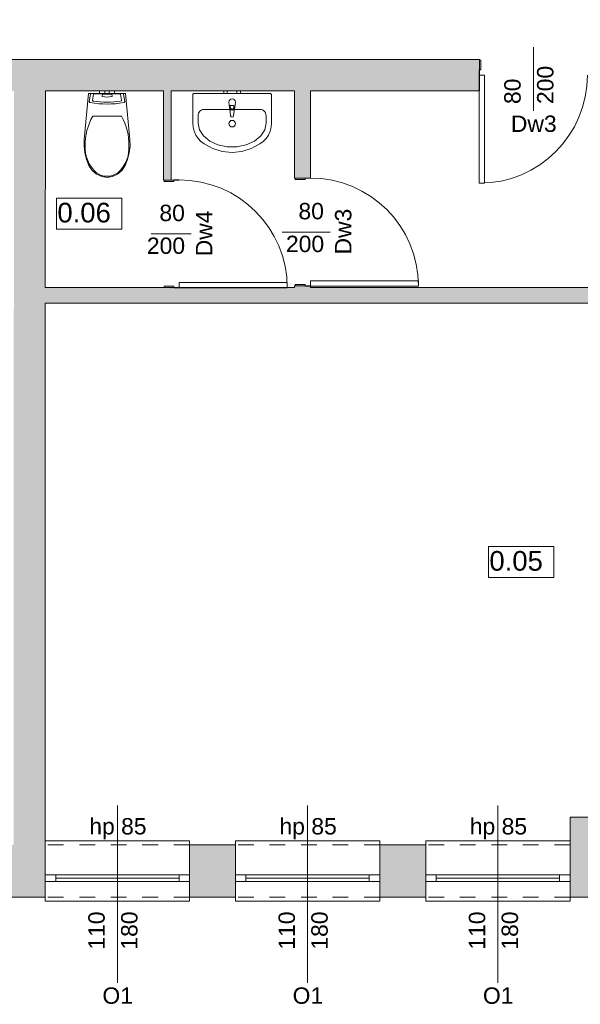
# Model space of a CAD drawing. Header units: millimetres. Extents: x 922208 to 1069538, y -182208 to -99877.
# Tile 214 of 256: x 959121 to 963394, y -140619 to -133109. Entities that reach past the tile are written whole.
import ezdxf

# ---------------------------------------------------------------- set-up
doc = ezdxf.new("R2010")
doc.units = ezdxf.units.MM
doc.header["$MEASUREMENT"] = 0
doc.linetypes.add('HIDDEN', pattern=[20, 10, -10])
doc.linetypes.add('Przerywana', pattern=[240, 120, -120])
for name, color, linetype, lineweight in [('IS_POWRÓT', 5, 'HIDDEN', 30), ('Nowe_0_Nr_pióra__75', 6, 'Continuous', 15), ('Nowe_210-A Pomieszczenia_Nr_pióra__41', 7, 'Continuous', 15), ('Nowe_220-A Ściany_Nr_pióra__19', 255, 'Continuous', 0), ('Nowe_220-A Ściany_Nr_pióra__23', 7, 'Continuous', 15), ('Nowe_220-A Ściany_Nr_pióra__27', 7, 'Continuous', 25), ('Nowe_220-A Ściany_Nr_pióra__3', 7, 'Continuous', 13), ('Nowe_220-A Ściany_Nr_pióra__7', 7, 'Continuous', 13)]:
    doc.layers.add(name, color=color, linetype=linetype, lineweight=lineweight)
doc.layers.add('Nowe_220-A Ściany_Nr_pióra__45', color=7, linetype='Continuous', lineweight=15, true_color=0x40a5ff)
doc.styles.add('STYL_AUTOMATYCZNY_1', font='arial.ttf')

# ---------------------------------------------------------------- blocks, each defined once
blk = doc.blocks.new('parter01')
at = {"layer": 'Nowe_220-A Ściany_Nr_pióra__19', "linetype": 'Continuous', "lineweight": 0}
for points in [[(956086.55073, -107100.02068), (962626.55077, -107100.02068), (962626.55077, -106860.0207), (956086.55073, -106860.0207)], [(959076.51901, -107100.02068), (959075.75917, -112850.02068), (959315.75917, -112850.02068), (959316.51902, -107100.02068)], [(960216.55073, -107100.02068), (960216.55073, -107780.02068), (960276.55073, -107780.02068), (960276.55073, -107100.02068)], [(961216.55073, -107100.02068), (961216.55073, -107766.24102), (961336.55073, -107766.24102), (961336.55073, -107100.02068)], [(961216.55073, -108600.02068), (961336.55073, -108600.02068), (961336.55073, -108586.24102), (961216.55073, -108586.24102)], [(959316.32072, -108600.02075), (959316.30494, -108720.02068), (964226.55068, -108720.02068), (964226.55068, -108600.02075)], [(963716.55073, -112850.02068), (963716.55073, -112640.02068), (963316.55073, -112640.02068), (963316.55073, -112850.02068)], [(958994.58086, -113250.02068), (959315.75917, -113250.02068), (959315.75917, -112850.02067), (958994.58086, -112850.02067)], [(960415.75912, -113250.02068), (960765.75915, -113250.02068), (960765.75915, -112850.02065), (960415.75912, -112850.02065)], [(961865.75925, -113250.02068), (962216.55068, -113250.02068), (962216.55068, -112850.02065), (961865.75925, -112850.02065)], [(963316.55072, -113250.02068), (963716.5508, -113250.02068), (963716.5508, -112850.0206), (963316.55072, -112850.0206)]]:
    blk.add_hatch(color=255, dxfattribs=at).paths.add_polyline_path(points)
at = {"layer": 'Nowe_0_Nr_pióra__75', "color": 6, "linetype": 'Continuous', "lineweight": 0}
for p, q in [((959683.9463, -107124.76807), (959676.6989, -107169.8435)), ((959885.9137, -107121.08931), (959688.09119, -107121.08931)), ((959730.00244, -107100.02068), (959746.69736, -107100.02068)), ((959730.00244, -107120.02068), (959730.00244, -107100.02068)), ((959730.00244, -107120.02068), (959746.69736, -107120.02068)), ((959746.69736, -107100.02068), (959771.00244, -107100.02068)), ((959746.69736, -107120.02068), (959771.00244, -107120.02068)), ((959751.65509, -107125.4338), (959749.16962, -107140.8949)), ((959820.65091, -107124.17206), (959753.35397, -107124.17206)), ((959771.00244, -107100.02068), (959775.68873, -107100.02068)), ((959771.00244, -107120.02068), (959771.00244, -107100.02068)), ((959771.00244, -107120.02068), (959775.68873, -107120.02068)), ((959775.68873, -107100.02068), (959787.00244, -107100.02068)), ((959775.68873, -107120.02068), (959787.00244, -107120.02068)), ((959787.00244, -107100.02068), (959798.31615, -107100.02068)), ((959787.00244, -107120.02068), (959798.31615, -107120.02068)), ((959798.31615, -107100.02068), (959803.00244, -107100.02068)), ((959798.31615, -107120.02068), (959803.00244, -107120.02068)), ((959803.00244, -107120.02068), (959803.00244, -107100.02068)), ((959803.00244, -107100.02068), (959827.30753, -107100.02068)), ((959803.00244, -107120.02068), (959827.30753, -107120.02068)), ((959824.83526, -107140.8949), (959822.3498, -107125.4338)), ((959827.30753, -107100.02068), (959844.00244, -107100.02068)), ((959827.30753, -107120.02068), (959844.00244, -107120.02068)), ((959844.00244, -107120.02068), (959844.00244, -107100.02068)), ((959897.30599, -107169.8435), (959890.05858, -107124.76807)), ((960526.41981, -107241.89568), (960953.69254, -107241.89568)), ((960726.45618, -107225.42669), (960726.45618, -107210.55609)), ((960726.45618, -107210.55609), (960753.65618, -107210.55609)), ((960753.65618, -107210.55609), (960753.65618, -107225.42669)), ((959787.00244, -107293.06381), (959678.06099, -107293.06381)), ((959895.94437, -107293.06467), (959787.00244, -107293.06381)), ((960480.96527, -107288.77068), (960480.96527, -107345.02068)), ((960999.14708, -107345.02068), (960999.14708, -107288.77068)), ((960480.96527, -107345.02068), (960491.46027, -107396.52492)), ((960988.65208, -107396.52492), (960999.14708, -107345.02068)), ((960491.46027, -107396.52492), (960522.09503, -107443.85658)), ((960522.09503, -107443.85658), (960570.38771, -107483.18115)), ((960909.72464, -107483.18115), (960958.01732, -107443.85658)), ((960958.01732, -107443.85658), (960988.65208, -107396.52492)), ((960570.38771, -107483.18115), (960632.42592, -107511.31278)), ((960632.42592, -107511.31278), (960703.18369, -107525.97242)), ((960703.18369, -107525.97242), (960776.92866, -107525.97242)), ((960776.92866, -107525.97242), (960847.68643, -107511.31278)), ((960847.68643, -107511.31278), (960909.72464, -107483.18115))]:
    blk.add_line(p, q, dxfattribs=at)
for points in [[(959617.5788, -107573.44608), (959629.98392, -107623.19275), (959649.00482, -107670.13079), (959674.6026, -107707.32636), (959707.6454, -107735.84447), (959745.95391, -107753.80423), (959787.00244, -107760.02125), (959828.05098, -107753.80423), (959866.35948, -107735.84447), (959899.40229, -107707.32636), (959925.00006, -107670.13079), (959944.02096, -107623.19275), (959956.42608, -107573.44608), (959961.91382, -107522.10026), (959960.35075, -107470.40368), (959927.97724, -107120.02068), (959646.02765, -107120.02068), (959613.65414, -107470.40368), (959612.09106, -107522.10026)], [(959691.18517, -107194.02374), (959722.99737, -107197.34148), (959754.9618, -107199.33529), (959787.00244, -107200.00041), (959819.04308, -107199.33529), (959851.00751, -107197.34148), (959882.81972, -107194.02374), (959914.40403, -107189.38996), (959917.90625, -107188.20193), (959920.6427, -107185.99473), (959922.22444, -107183.08212), (959922.42661, -107179.87808), (959913.39394, -107123.69914), (959912.84063, -107122.25576), (959911.72716, -107121.06956), (959910.19527, -107120.29152), (959908.43994, -107120.02068), (959665.56495, -107120.02068), (959663.80962, -107120.29152), (959662.27772, -107121.06956), (959661.16426, -107122.25576), (959660.61095, -107123.69914), (959651.57827, -107179.87808), (959651.78045, -107183.08212), (959653.36218, -107185.99473), (959656.09864, -107188.20193), (959659.60086, -107189.38996)], [(961040.05618, -107345.02068), (961040.05618, -107129.39568), (961039.91806, -107127.76773), (961039.50793, -107126.18925), (961038.83822, -107124.70818), (961037.92931, -107123.36955), (961036.80879, -107122.21402), (961035.51072, -107121.2767), (961034.07454, -107120.58607), (961032.54389, -107120.16311), (961030.96527, -107120.02068), (960740.05618, -107120.02068), (960449.14708, -107120.02068), (960447.56846, -107120.16311), (960446.03781, -107120.58607), (960444.60163, -107121.2767), (960443.30356, -107122.21402), (960442.18304, -107123.36955), (960441.27413, -107124.70818), (960440.60442, -107126.18925), (960440.19429, -107127.76773), (960440.05618, -107129.39568), (960440.05618, -107345.02068), (960442.72061, -107376.78521), (960450.63476, -107407.60606), (960463.56351, -107436.56762), (960481.12277, -107462.80949), (960502.79089, -107485.55207), (960527.92414, -107504.11971), (960594.00034, -107540.26134), (960665.61649, -107562.50962), (960740.05618, -107570.02068), (960814.49586, -107562.50962), (960886.11202, -107540.26134), (960952.18821, -107504.11971), (960977.32146, -107485.55207), (960998.98958, -107462.80949), (961016.54884, -107436.56762), (961029.47759, -107407.60606), (961037.39174, -107376.78521)], [(960676.55618, -107120.02068), (960703.55618, -107120.02068), (960703.55618, -107100.02068), (960676.55618, -107100.02068)], [(960776.55618, -107120.02068), (960803.55618, -107120.02068), (960803.55618, -107100.02068), (960776.55618, -107100.02068)]]:
    blk.add_lwpolyline(points, close=True, dxfattribs=at)
blk.add_lwpolyline([(960715.05618, -107185.64568), (960719.05618, -107227.59849, 0.1210195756), (960722.32641, -107237.11195), (960728.95618, -107290.04568, 0.8825662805), (960751.15618, -107290.04568), (960757.78594, -107237.11195, 0.1210195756), (960761.05618, -107227.59849), (960765.05618, -107185.64568, 1)], format="xyb", close=True, dxfattribs=at)
blk.add_circle((960740.05618, -107349.70068), 25, dxfattribs=at)
for centre, radius, start, end in [((960740.05618, -107225.69858), 21.08577, 212.771025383, 327.228974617), ((960740.05618, -107225.42669), 13.6, 180, 0)]:
    blk.add_arc(centre, radius, start, end, dxfattribs=at)
for centre, major_axis, ratio, start_param, end_param in [((959688.14759, -107124.66601), (4.203, 0), 0.8510638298, 1.5842153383, 3.1701288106), ((959751.95362, -107141.2336), (2.8123, 0), 0.8510638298, 2.9996058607, 4.3650010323), ((959787.00244, -106984.89518), (189.78876, 0), 0.8510638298, 4.521514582, 4.9032633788), ((959753.35427, -107125.63164), (1.71502, 0), 0.8510638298, 1.5709729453, 3.0056231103), ((959820.65061, -107125.63164), (1.71502, 0), 0.8510638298, 0.1359695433, 1.5706197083), ((959822.05126, -107141.2336), (2.8123, 0), 0.8510638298, 5.0597769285, 6.4251721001), ((959885.8573, -107124.66601), (4.203, 0), 0.8510638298, 6.2546491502, 7.8405626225), ((959684.39699, -107170.92041), (7.8014, 0), 0.8510638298, 2.9786763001, 4.5787968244), ((959787.00244, -106720.98712), (546.32491, 0), 0.8510638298, 4.5215198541, 4.9032581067), ((959889.60789, -107170.92041), (7.8014, 0), 0.8510638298, 4.8459811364, 6.4461016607), ((960526.41981, -107288.77068), (0, 46.875), 0.9696969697, 0, 1.5707963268), ((960953.69254, -107288.77068), (0, 46.875), 0.9696969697, 4.7123889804, 6.2831853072), ((960045.0979, -107507.95756), (0, 425.51562), 0.9993765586, 1.0413915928, 1.594412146), ((959528.90699, -107507.95756), (0, 425.5156), 0.9993765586, 4.6887708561, 5.2417914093), ((959876.46293, -107532.32416), (0, 257.05591), 0.9993765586, 1.5150650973, 2.4156536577), ((959697.54195, -107532.32416), (0, 257.05581), 0.9993765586, 3.867527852, 4.7681164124), ((959787.81526, -107612.77589), (0, 138.60813), 0.9993765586, 2.5090881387, 3.1357319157), ((959786.19061, -107612.77892), (0, 138.6051), 0.9993765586, 3.1474535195, 3.7740972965)]:
    blk.add_ellipse(centre, major_axis=major_axis, ratio=ratio, start_param=start_param, end_param=end_param, dxfattribs=at)
at = {"layer": 'Nowe_210-A Pomieszczenia_Nr_pióra__41', "color": 7, "linetype": 'Continuous', "lineweight": 0}
for p, q in [((959400.33259, -107918.82213), (959900.71259, -107918.82213)), ((959400.33259, -108154.53663), (959400.33259, -107918.82213)), ((959900.71259, -107918.82213), (959900.71259, -108154.53663)), ((959900.71259, -108154.53663), (959400.33259, -108154.53663)), ((962693.51902, -110575.08232), (963193.89902, -110575.08232)), ((962693.51902, -110810.79682), (962693.51902, -110575.08232)), ((963193.89902, -110575.08232), (963193.89902, -110810.79682)), ((963193.89902, -110810.79682), (962693.51902, -110810.79682))]:
    blk.add_line(p, q, dxfattribs=at)
at = {"layer": 'Nowe_220-A Ściany_Nr_pióra__23', "color": 7, "linetype": 'Continuous', "lineweight": 0}
for p, q in [((962626.55073, -106865.02068), (962626.55073, -106980.02068)), ((962636.55073, -106865.02068), (962626.55073, -106865.02068)), ((962636.55073, -106940.02068), (962636.55073, -106865.02068)), ((962624.55073, -106980.02068), (962624.55073, -106940.02068)), ((962624.55073, -106940.02068), (962636.55073, -106940.02068)), ((962626.55073, -106980.02068), (962624.55073, -106980.02068)), ((961336.55073, -107766.24102), (961221.55073, -107766.24102)), ((961221.55073, -107766.24102), (961221.55073, -107776.24102)), ((961296.55073, -107776.24102), (961296.55073, -107764.24102)), ((961296.55073, -107764.24102), (961336.55073, -107764.24102)), ((961336.55073, -107764.24102), (961336.55073, -107766.24102)), ((960336.55073, -107780.02068), (960221.55073, -107780.02068)), ((960221.55073, -107780.02068), (960221.55073, -107790.02068)), ((960221.55073, -107790.02068), (960296.55073, -107790.02068)), ((960296.55073, -107790.02068), (960296.55073, -107778.02068)), ((960296.55073, -107778.02068), (960336.55073, -107778.02068)), ((960336.55073, -107778.02068), (960336.55073, -107780.02068)), ((961221.55073, -107776.24102), (961296.55073, -107776.24102)), ((960296.55073, -108590.02068), (960221.55073, -108590.02068)), ((960221.55073, -108590.02068), (960221.55073, -108600.02068)), ((960296.55073, -108602.02068), (960296.55073, -108590.02068)), ((961296.55073, -108576.24102), (961221.55073, -108576.24102)), ((961221.55073, -108576.24102), (961221.55073, -108586.24102)), ((961221.55073, -108586.24102), (961336.55073, -108586.24102)), ((961296.55073, -108588.24102), (961296.55073, -108576.24102)), ((961336.55073, -108588.24102), (961296.55073, -108588.24102)), ((961336.55073, -108586.24102), (961336.55073, -108588.24102)), ((960221.55073, -108600.02068), (960336.55073, -108600.02068)), ((960336.55073, -108602.02068), (960296.55073, -108602.02068)), ((960336.55073, -108600.02068), (960336.55073, -108602.02068)), ((959395.75917, -113080.02068), (959315.75917, -113080.02068)), ((959395.75917, -113130.02068), (959395.75917, -113080.02068)), ((960415.75917, -113080.02068), (960335.75917, -113080.02068)), ((960335.75917, -113080.02068), (960335.75917, -113130.02068)), ((960845.75917, -113080.02068), (960765.75917, -113080.02068)), ((960845.75917, -113130.02068), (960845.75917, -113080.02068)), ((961865.75917, -113080.02068), (961785.75917, -113080.02068)), ((961785.75917, -113080.02068), (961785.75917, -113130.02068)), ((962296.55073, -113080.02068), (962216.55073, -113080.02068)), ((962296.55073, -113130.02068), (962296.55073, -113080.02068)), ((963316.55073, -113080.02068), (963236.55073, -113080.02068)), ((963236.55073, -113080.02068), (963236.55073, -113130.02068)), ((959315.75917, -113130.02068), (959395.75917, -113130.02068)), ((960335.75917, -113130.02068), (960415.75917, -113130.02068)), ((960765.75917, -113130.02068), (960845.75917, -113130.02068)), ((961785.75917, -113130.02068), (961865.75917, -113130.02068)), ((962216.55073, -113130.02068), (962296.55073, -113130.02068)), ((963236.55073, -113130.02068), (963316.55073, -113130.02068))]:
    blk.add_line(p, q, dxfattribs=at)
at = {"layer": 'Nowe_220-A Ściany_Nr_pióra__27', "color": 7, "linetype": 'Continuous', "lineweight": 0}
for p, q in [((962626.55073, -106865.02068), (962626.55073, -106860.02068)), ((962626.55073, -106865.02068), (962626.55073, -106860.02068)), ((962626.55073, -106980.02068), (962626.55073, -106865.02068)), ((962626.55073, -106980.02068), (962626.55073, -106865.02068)), ((962626.55073, -106980.02068), (962626.55073, -106865.02068)), ((962626.55073, -107100.02068), (962626.55073, -106980.02068)), ((962626.55073, -107100.02068), (962626.55073, -106980.02068)), ((961221.55073, -107766.24102), (961216.55073, -107766.24102)), ((961221.55073, -107766.24102), (961216.55073, -107766.24102)), ((961336.55073, -107766.24102), (961221.55073, -107766.24102)), ((961336.55073, -107766.24102), (961221.55073, -107766.24102)), ((961336.55073, -107766.24102), (961221.55073, -107766.24102)), ((960221.55073, -107780.02068), (960216.55073, -107780.02068)), ((960221.55073, -107780.02068), (960216.55073, -107780.02068)), ((960276.55073, -107780.02068), (960221.55073, -107780.02068)), ((960276.55073, -107780.02068), (960221.55073, -107780.02068)), ((960276.55073, -107780.02068), (960221.55073, -107780.02068)), ((961221.55073, -108586.24102), (961216.55073, -108586.24102)), ((961221.55073, -108586.24102), (961216.55073, -108586.24102)), ((961336.55073, -108586.24102), (961221.55073, -108586.24102)), ((961336.55073, -108586.24102), (961221.55073, -108586.24102)), ((961336.55073, -108586.24102), (961221.55073, -108586.24102)), ((960221.55073, -108600.02068), (960216.55073, -108600.02068)), ((960221.55073, -108600.02068), (960216.55073, -108600.02068)), ((960276.55073, -108600.02068), (960221.55073, -108600.02068)), ((960276.55073, -108600.02068), (960221.55073, -108600.02068)), ((960276.55073, -108600.02068), (960221.55073, -108600.02068)), ((959315.75917, -113080.02068), (959315.75917, -112850.02068)), ((959315.75917, -113080.02068), (959315.75917, -112850.02068)), ((960415.75917, -113080.02068), (960415.75917, -112850.02068)), ((960415.75917, -113080.02068), (960415.75917, -112850.02068)), ((960765.75917, -113080.02068), (960765.75917, -112850.02068)), ((960765.75917, -113080.02068), (960765.75917, -112850.02068)), ((961865.75917, -113080.02068), (961865.75917, -112850.02068)), ((961865.75917, -113080.02068), (961865.75917, -112850.02068)), ((962216.55073, -113080.02068), (962216.55073, -112850.02068)), ((962216.55073, -113080.02068), (962216.55073, -112850.02068)), ((963316.55073, -113080.02068), (963316.55073, -112850.02068)), ((963316.55073, -113080.02068), (963316.55073, -112850.02068)), ((959315.75917, -113130.02068), (959315.75917, -113080.02068)), ((959315.75917, -113130.02068), (959315.75917, -113080.02068)), ((959315.75917, -113130.02068), (959315.75917, -113080.02068)), ((960415.75917, -113130.02068), (960415.75917, -113080.02068)), ((960415.75917, -113130.02068), (960415.75917, -113080.02068)), ((960415.75917, -113130.02068), (960415.75917, -113080.02068)), ((960765.75917, -113130.02068), (960765.75917, -113080.02068)), ((960765.75917, -113130.02068), (960765.75917, -113080.02068)), ((960765.75917, -113130.02068), (960765.75917, -113080.02068)), ((961865.75917, -113130.02068), (961865.75917, -113080.02068)), ((961865.75917, -113130.02068), (961865.75917, -113080.02068)), ((961865.75917, -113130.02068), (961865.75917, -113080.02068)), ((962216.55073, -113130.02068), (962216.55073, -113080.02068)), ((962216.55073, -113130.02068), (962216.55073, -113080.02068)), ((962216.55073, -113130.02068), (962216.55073, -113080.02068)), ((963316.55073, -113130.02068), (963316.55073, -113080.02068)), ((963316.55073, -113130.02068), (963316.55073, -113080.02068)), ((963316.55073, -113130.02068), (963316.55073, -113080.02068)), ((959315.75917, -113250.02068), (959315.75917, -113130.02068)), ((959315.75917, -113250.02068), (959315.75917, -113130.02068)), ((960415.75917, -113250.02068), (960415.75917, -113130.02068)), ((960415.75917, -113250.02068), (960415.75917, -113130.02068)), ((960765.75917, -113250.02068), (960765.75917, -113130.02068)), ((960765.75917, -113250.02068), (960765.75917, -113130.02068)), ((961865.75917, -113250.02068), (961865.75917, -113130.02068)), ((961865.75917, -113250.02068), (961865.75917, -113130.02068)), ((962216.55073, -113250.02068), (962216.55073, -113130.02068)), ((962216.55073, -113250.02068), (962216.55073, -113130.02068)), ((963316.55073, -113250.02068), (963316.55073, -113130.02068)), ((963316.55073, -113250.02068), (963316.55073, -113130.02068))]:
    blk.add_line(p, q, dxfattribs=at)
for points in [[(962626.55077, -106860.02068), (956086.55073, -106860.02068)], [(959316.3208, -108600.02068), (959316.51902, -107100.02068)], [(959316.51902, -107100.02068), (960216.55073, -107100.02068)], [(960216.55073, -107100.02068), (960216.55073, -107780.02068)], [(960276.55073, -107780.02068), (960276.55073, -107100.02068)], [(960276.55073, -107100.02068), (961216.55073, -107100.02068)], [(961216.55073, -107100.02068), (961216.55073, -107766.24102)], [(961336.55073, -107766.24102), (961336.55073, -107100.02068)], [(961336.55073, -107100.02068), (962626.55072, -107100.02068)], [(961216.55073, -108586.24102), (961216.55073, -108600.02068)], [(961336.55073, -108600.02068), (961336.55073, -108586.24102)], [(960216.55073, -108600.02068), (959316.3208, -108600.02068)], [(961216.55073, -108600.02068), (960276.55073, -108600.02068)], [(964226.55066, -108600.02068), (961336.55073, -108600.02068)], [(959315.75917, -112850.02068), (959316.30494, -108720.02068)], [(959316.30494, -108720.02068), (964226.55066, -108720.02068)], [(963716.55073, -112640.02068), (963316.55073, -112640.02068)], [(963316.55073, -112640.02068), (963316.55073, -112850.02068)], [(960765.75917, -112850.02068), (960415.75917, -112850.02068)], [(962216.55073, -112850.02068), (961865.75917, -112850.02068)], [(958994.58086, -113250.02068), (959315.75917, -113250.02068)], [(960415.75917, -113250.02068), (960765.75917, -113250.02068)], [(961865.75917, -113250.02068), (962216.55073, -113250.02068)], [(963316.55073, -113250.02068), (963716.55073, -113250.02068)]]:
    blk.add_lwpolyline(points, dxfattribs=at)
for p in [(960276.55073, -107780.02068), (960276.55073, -107780.02068), (960276.55073, -108600.02068), (960276.55073, -108600.02068)]:
    blk.add_point(p, dxfattribs=at)
at = {"layer": 'Nowe_220-A Ściany_Nr_pióra__3', "color": 7, "linetype": 'Continuous', "lineweight": 0}
for p, q in [((962624.55073, -107804.02068), (962624.55073, -106980.02068)), ((962624.55073, -106980.02068), (962664.55073, -106980.02068)), ((962664.55073, -106980.02068), (962664.55073, -107804.02068)), ((962664.55073, -107804.02068), (962624.55073, -107804.02068)), ((960336.55073, -108602.02068), (960336.55073, -108562.02068)), ((960336.55073, -108562.02068), (961160.55073, -108562.02068)), ((961160.55073, -108562.02068), (961160.55073, -108602.02068)), ((961336.55073, -108588.24102), (961336.55073, -108548.24102)), ((961336.55073, -108548.24102), (962160.55073, -108548.24102)), ((962160.55073, -108588.24102), (961336.55073, -108588.24102)), ((962160.55073, -108548.24102), (962160.55073, -108588.24102)), ((961160.55073, -108602.02068), (960336.55073, -108602.02068)), ((960415.75917, -112820.02068), (959315.75917, -112820.02068)), ((959315.75917, -112820.02068), (959315.75917, -112850.02068)), ((960415.75917, -112850.02068), (960415.75917, -112820.02068)), ((961865.75917, -112820.02068), (960765.75917, -112820.02068)), ((960765.75917, -112820.02068), (960765.75917, -112850.02068)), ((961865.75917, -112850.02068), (961865.75917, -112820.02068)), ((963316.55073, -112820.02068), (962216.55073, -112820.02068)), ((962216.55073, -112820.02068), (962216.55073, -112850.02068)), ((963316.55073, -112850.02068), (963316.55073, -112820.02068)), ((960335.75917, -113080.02068), (959395.75917, -113080.02068)), ((961785.75917, -113080.02068), (960845.75917, -113080.02068)), ((963236.55073, -113080.02068), (962296.55073, -113080.02068)), ((960335.75917, -113105.02068), (959395.75917, -113105.02068)), ((959395.75917, -113130.02068), (960335.75917, -113130.02068)), ((961785.75917, -113105.02068), (960845.75917, -113105.02068)), ((960845.75917, -113130.02068), (961785.75917, -113130.02068)), ((963236.55073, -113105.02068), (962296.55073, -113105.02068)), ((962296.55073, -113130.02068), (963236.55073, -113130.02068)), ((959315.75917, -113280.02068), (959315.75917, -113250.02068)), ((960415.75917, -113250.02068), (960415.75917, -113280.02068)), ((960765.75917, -113280.02068), (960765.75917, -113250.02068)), ((961865.75917, -113250.02068), (961865.75917, -113280.02068)), ((962216.55073, -113280.02068), (962216.55073, -113250.02068)), ((963316.55073, -113250.02068), (963316.55073, -113280.02068)), ((960415.75917, -113280.02068), (959315.75917, -113280.02068)), ((961865.75917, -113280.02068), (960765.75917, -113280.02068)), ((963316.55073, -113280.02068), (962216.55073, -113280.02068))]:
    blk.add_line(p, q, dxfattribs=at)
at = {"layer": 'Nowe_220-A Ściany_Nr_pióra__3', "color": 7, "linetype": 'Przerywana', "lineweight": 0}
for p, q in [((960415.75917, -112850.02068), (959315.75917, -112850.02068)), ((961865.75917, -112850.02068), (960765.75917, -112850.02068)), ((963316.55073, -112850.02068), (962216.55073, -112850.02068)), ((960415.75917, -113250.02068), (959315.75917, -113250.02068)), ((961865.75917, -113250.02068), (960765.75917, -113250.02068)), ((963316.55073, -113250.02068), (962216.55073, -113250.02068))]:
    blk.add_line(p, q, dxfattribs=at)
at = {"layer": 'Nowe_220-A Ściany_Nr_pióra__3', "color": 7, "linetype": 'Continuous', "lineweight": 0}
for centre, start, end in [((962624.55073, -106980.02068), 270, 0), ((961336.55073, -108588.24102), 0, 90), ((960336.55073, -108602.02068), 0, 90)]:
    blk.add_arc(centre, 824, start, end, dxfattribs=at)
at = {"layer": 'Nowe_220-A Ściany_Nr_pióra__45', "color": 161, "linetype": 'Continuous', "lineweight": 0, "true_color": 0x40a5ff}
for p, q in [((963036.55073, -107251.8064), (963036.55073, -106765.42011)), ((960428.33645, -108190.02068), (960121.95016, -108190.02068)), ((961488.33645, -108176.24102), (961121.95016, -108176.24102)), ((959865.75917, -113901.8064), (959865.75917, -112550.02068)), ((961315.75917, -113901.8064), (961315.75917, -112550.02068)), ((962766.55073, -113901.8064), (962766.55073, -112550.02068))]:
    blk.add_line(p, q, dxfattribs=at)
at = {"layer": 'Nowe_210-A Pomieszczenia_Nr_pióra__41', "color": 7, "linetype": 'Continuous', "lineweight": 0, "char_height": 150, "attachment_point": 2, "style": 'STYL_AUTOMATYCZNY_1'}
for s, insert in [('\\A1;{\\pqc;\\pt0,25;\\fArial|b0|i0|c238|p0;\\W1.000000;0.06\\fArial|b0|i0|c238|p0;\\W1.000000;\\A1{\\H.66x;\\S^  ;}\\fArial|b0|i0|c238|p0;\\W1.000000;\\fArial|b0|i0|c238|p0;\\W1.000000;\\A1{\\H.66x;\\S^  ;}}', (959650.52259, -107953.10785)), ('\\A1;{\\pqc;\\pt0,25;\\fArial|b0|i0|c238|p0;\\W1.000000;0.05\\fArial|b0|i0|c238|p0;\\W1.000000;\\A1{\\H.66x;\\S^  ;}\\fArial|b0|i0|c238|p0;\\W1.000000;\\fArial|b0|i0|c238|p0;\\W1.000000;\\A1{\\H.66x;\\S^  ;}}', (962943.70902, -110609.36804))]:
    blk.add_mtext(s, dxfattribs=dict(at, insert=insert))
at = {"layer": 'Nowe_220-A Ściany_Nr_pióra__7', "color": 7, "linetype": 'Continuous', "lineweight": 0, "char_height": 125, "attachment_point": 7, "rotation": 90, "style": 'STYL_AUTOMATYCZNY_1'}
for s, insert in [('\\A1;{\\pql;\\pt0;\\fArial|b0|i0|c238|p0;\\W1.000000;200\\fArial|b0|i0|c238|p0;\\W1.000000;\\A1{\\H.66x;\\S^  ;}\\fArial|b0|i0|c238|p0;\\W1.000000;\\fArial|b0|i0|c238|p0;\\W1.000000;}', (963226.14293, -107200.02068)), ('\\A1;{\\pql;\\pt0;\\fArial|b0|i0|c238|p0;\\W1.000000;80\\fArial|b0|i0|c238|p0;\\W1.000000;\\A1{\\H.66x;\\S^  ;}\\fArial|b0|i0|c238|p0;\\W1.000000;\\fArial|b0|i0|c238|p0;\\W1.000000;}', (962976.14293, -107200.02068)), ('\\A1;{\\pql;\\pt0;\\fArial|b0|i0|c238|p0;\\W1.000000;Dw4\\fArial|b0|i0|c238|p0;\\W1.000000;\\fArial|b0|i0|c238|p0;\\W1.000000;\\fArial|b0|i0|c238|p0;\\W1.000000;}', (960589.0503, -108361.49118)), ('\\A1;{\\pql;\\pt0;\\fArial|b0|i0|c238|p0;\\W1.000000;Dw3\\fArial|b0|i0|c238|p0;\\W1.000000;\\fArial|b0|i0|c238|p0;\\W1.000000;\\fArial|b0|i0|c238|p0;\\W1.000000;}', (961651.22664, -108347.71152)), ('\\A1;{\\pql;\\pt0;\\fArial|b0|i0|c238|p0;\\W1.000000;110\\fArial|b0|i0|c238|p0;\\W1.000000;\\A1{\\H.66x;\\S^  ;}\\fArial|b0|i0|c238|p0;\\W1.000000;\\fArial|b0|i0|c238|p0;\\W1.000000;}', (959805.35138, -113650.02068)), ('\\A1;{\\pql;\\pt0;\\fArial|b0|i0|c238|p0;\\W1.000000;180\\fArial|b0|i0|c238|p0;\\W1.000000;\\A1{\\H.66x;\\S^  ;}\\fArial|b0|i0|c238|p0;\\W1.000000;\\fArial|b0|i0|c238|p0;\\W1.000000;}', (960055.35138, -113650.02068)), ('\\A1;{\\pql;\\pt0;\\fArial|b0|i0|c238|p0;\\W1.000000;110\\fArial|b0|i0|c238|p0;\\W1.000000;\\A1{\\H.66x;\\S^  ;}\\fArial|b0|i0|c238|p0;\\W1.000000;\\fArial|b0|i0|c238|p0;\\W1.000000;}', (961255.35138, -113650.02068)), ('\\A1;{\\pql;\\pt0;\\fArial|b0|i0|c238|p0;\\W1.000000;180\\fArial|b0|i0|c238|p0;\\W1.000000;\\A1{\\H.66x;\\S^  ;}\\fArial|b0|i0|c238|p0;\\W1.000000;\\fArial|b0|i0|c238|p0;\\W1.000000;}', (961505.35138, -113650.02068)), ('\\A1;{\\pql;\\pt0;\\fArial|b0|i0|c238|p0;\\W1.000000;110\\fArial|b0|i0|c238|p0;\\W1.000000;\\A1{\\H.66x;\\S^  ;}\\fArial|b0|i0|c238|p0;\\W1.000000;\\fArial|b0|i0|c238|p0;\\W1.000000;}', (962706.14293, -113650.02068)), ('\\A1;{\\pql;\\pt0;\\fArial|b0|i0|c238|p0;\\W1.000000;180\\fArial|b0|i0|c238|p0;\\W1.000000;\\A1{\\H.66x;\\S^  ;}\\fArial|b0|i0|c238|p0;\\W1.000000;\\fArial|b0|i0|c238|p0;\\W1.000000;}', (962956.14293, -113650.02068))]:
    blk.add_mtext(s, dxfattribs=dict(at, insert=insert))
at = {"layer": 'Nowe_220-A Ściany_Nr_pióra__7', "color": 7, "linetype": 'Continuous', "lineweight": 0, "char_height": 125, "attachment_point": 7, "style": 'STYL_AUTOMATYCZNY_1'}
for s, insert in [('\\A1;{\\pql;\\pt0;\\fArial|b0|i0|c238|p0;\\W1.000000;Dw3\\fArial|b0|i0|c238|p0;\\W1.000000;\\fArial|b0|i0|c238|p0;\\W1.000000;\\fArial|b0|i0|c238|p0;\\W1.000000;}', (962865.08023, -107414.69659)), ('\\A1;{\\pql;\\pt0;\\fArial|b0|i0|c238|p0;\\W1.000000;80\\fArial|b0|i0|c238|p0;\\W1.000000;\\A1{\\H.66x;\\S^  ;}\\fArial|b0|i0|c238|p0;\\W1.000000;\\fArial|b0|i0|c238|p0;\\W1.000000;}', (960185.86973, -108129.61289)), ('\\A1;{\\pql;\\pt0;\\fArial|b0|i0|c238|p0;\\W1.000000;80\\fArial|b0|i0|c238|p0;\\W1.000000;\\A1{\\H.66x;\\S^  ;}\\fArial|b0|i0|c238|p0;\\W1.000000;\\fArial|b0|i0|c238|p0;\\W1.000000;}', (961245.86973, -108115.83322)), ('\\A1;{\\pql;\\pt0;\\fArial|b0|i0|c238|p0;\\W1.000000;200\\fArial|b0|i0|c238|p0;\\W1.000000;\\A1{\\H.66x;\\S^  ;}\\fArial|b0|i0|c238|p0;\\W1.000000;\\fArial|b0|i0|c238|p0;\\W1.000000;}', (960090.52923, -108379.61289)), ('\\A1;{\\pql;\\pt0;\\fArial|b0|i0|c238|p0;\\W1.000000;200\\fArial|b0|i0|c238|p0;\\W1.000000;\\A1{\\H.66x;\\S^  ;}\\fArial|b0|i0|c238|p0;\\W1.000000;\\fArial|b0|i0|c238|p0;\\W1.000000;}', (961150.52923, -108365.83322)), ('\\A1;{\\pql;\\pt0;\\fArial|b0|i0|c238|p0;\\W1.000000;hp 85\\fArial|b0|i0|c238|p0;\\W1.000000;\\A1{\\H.66x;\\S^  ;}\\fArial|b0|i0|c238|p0;\\W1.000000;\\fArial|b0|i0|c238|p0;\\W1.000000;}', (959651.26417, -112809.08834)), ('\\A1;{\\pql;\\pt0;\\fArial|b0|i0|c238|p0;\\W1.000000;hp 85\\fArial|b0|i0|c238|p0;\\W1.000000;\\A1{\\H.66x;\\S^  ;}\\fArial|b0|i0|c238|p0;\\W1.000000;\\fArial|b0|i0|c238|p0;\\W1.000000;}', (961101.26417, -112809.08834)), ('\\A1;{\\pql;\\pt0;\\fArial|b0|i0|c238|p0;\\W1.000000;hp 85\\fArial|b0|i0|c238|p0;\\W1.000000;\\A1{\\H.66x;\\S^  ;}\\fArial|b0|i0|c238|p0;\\W1.000000;\\fArial|b0|i0|c238|p0;\\W1.000000;}', (962552.05573, -112809.08834)), ('\\A1;{\\pql;\\pt0;\\fArial|b0|i0|c238|p0;\\W1.000000;O1\\fArial|b0|i0|c238|p0;\\W1.000000;\\fArial|b0|i0|c238|p0;\\W1.000000;\\fArial|b0|i0|c238|p0;\\W1.000000;}', (959751.41742, -114064.61289)), ('\\A1;{\\pql;\\pt0;\\fArial|b0|i0|c238|p0;\\W1.000000;O1\\fArial|b0|i0|c238|p0;\\W1.000000;\\fArial|b0|i0|c238|p0;\\W1.000000;\\fArial|b0|i0|c238|p0;\\W1.000000;}', (961201.41742, -114064.61289)), ('\\A1;{\\pql;\\pt0;\\fArial|b0|i0|c238|p0;\\W1.000000;O1\\fArial|b0|i0|c238|p0;\\W1.000000;\\fArial|b0|i0|c238|p0;\\W1.000000;\\fArial|b0|i0|c238|p0;\\W1.000000;}', (962652.20898, -114064.61289))]:
    blk.add_mtext(s, dxfattribs=dict(at, insert=insert))

msp = doc.modelspace()

# ---------------------------------------------------------------- block references
at = {"layer": 'IS_POWRÓT', "color": 27, "linetype": 'ByBlock', "lineweight": 30}
msp.add_blockref('parter01', (0, -26552.1), dxfattribs=at)

doc.saveas('drawing.dxf')
